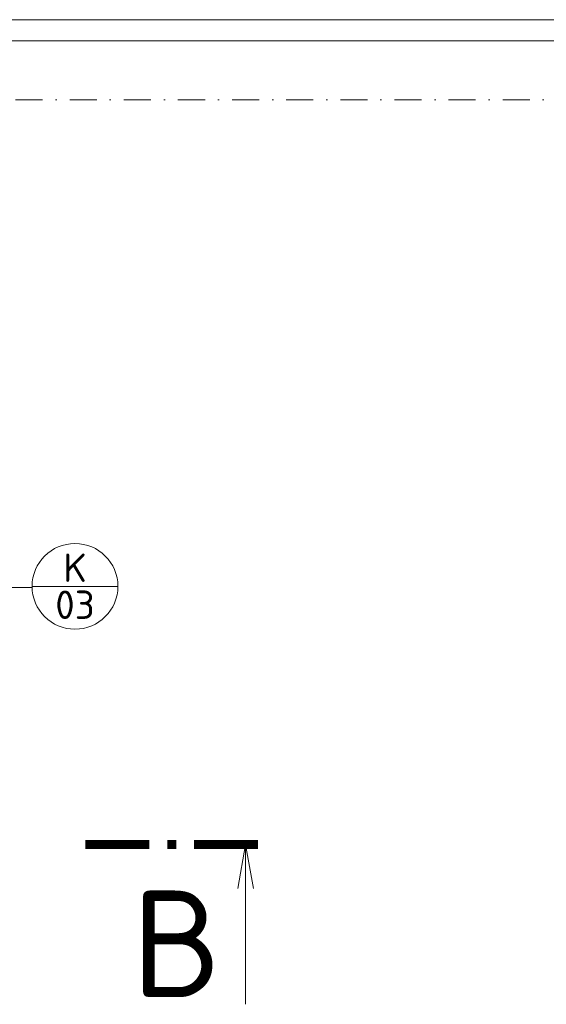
# Model space of a CAD drawing. Header units: millimetres. Extents: x -1695604 to 5289369, y -1488057 to 2187451.
# Tile 192 of 256: x 152379 to 159793, y 200558 to 214430. Entities that reach past the tile are written whole.
import ezdxf
from ezdxf.enums import TextEntityAlignment as Align

# ---------------------------------------------------------------- set-up
doc = ezdxf.new("R2010")
doc.units = ezdxf.units.MM
doc.linetypes.add('CENTERX2', pattern=[101.6, 63.5, -12.7, 12.7, -12.7])
doc.linetypes.add('DASHDOT', pattern=[25.4, 12.7, -6.35, 0, -6.35])
for name, color, linetype, lineweight in [('A99_N_txt-popis-200', 240, 'Continuous', 5), ('A99_N_znaceni 200', 5, 'Continuous', 5), ('A99_S_kce-pohl', 7, 'Continuous', 5), ('A99_S_osy', 1, 'CENTERX2', 5)]:
    doc.layers.add(name, color=color, linetype=linetype, lineweight=lineweight)
doc.styles.add('A99_popis', font='isocpeur.ttf')

# ---------------------------------------------------------------- blocks, each defined once
blk = doc.blocks.new('*U121')
at = {"color": 0, "linetype": 'ByBlock'}
blk.add_line((785.719, 87.814), (785.72, 76.564), dxfattribs=at)
at = {"color": 0, "linetype": 'ByBlock', "const_width": 0.63}
for points in [[(778.95, 87.813), (774.45, 87.813)], [(780.84, 87.813), (780.21, 87.813)], [(786.6, 87.813), (782.1, 87.813)]]:
    blk.add_lwpolyline(points, dxfattribs=at)
at = {"color": 0, "linetype": 'ByBlock'}
blk.add_lwpolyline([(786.267, 84.712), (785.719, 87.814), (785.173, 84.712)], dxfattribs=at)
at = {"color": 0, "linetype": 'ByBlock', "style": 'A99_popis', "flags": 12}
blk.add_attdef('OZNŘ_3K', text='', height=5, rotation=0.00244, dxfattribs=at).set_placement((784.083, 77.083), align=Align.RIGHT)
at = {"color": 0, "linetype": 'ByBlock', "style": 'A99_popis'}
blk.add_attdef('OZNŘ_1K', (-9.632, -10.73), '', height=5, dxfattribs=at)
blk = doc.blocks.new('*U20')
at = {"color": 0, "linetype": 'ByBlock'}
blk.add_line((-3.02, 0), (3.02, 0), dxfattribs=at)
blk.add_circle((0, 0), 3.02, dxfattribs=at)
at = {"color": 0, "linetype": 'ByBlock', "style": 'A99_popis'}
for tag, p in [('KATEGORIE', (0, 1.31)), ('PRVEK', (0, -1.298))]:
    blk.add_attdef(tag, text='', height=2, dxfattribs=at).set_placement(p, align=Align.MIDDLE_CENTER)

msp = doc.modelspace()

# ---------------------------------------------------------------- linework, layer by layer
at = {"layer": 'A99_N_znaceni 200'}
msp.add_lwpolyline([(152553.4, 206431.9), (150909.5, 206431.9)], dxfattribs=at)
at = {"layer": 'A99_S_kce-pohl', "linetype": 'Continuous', "ltscale": 25}
for p, q in [((138850, 214430), (166570, 214430)), ((151100, 214130), (166270, 214130))]:
    msp.add_line(p, q, dxfattribs=at)
at = {"layer": 'A99_S_osy', "linetype": 'DASHDOT', "lineweight": 5, "ltscale": 30}
msp.add_lwpolyline([(179375, 213300), (4375, 213300)], dxfattribs=at)

# ---------------------------------------------------------------- block references
at = {"layer": 'A99_N_txt-popis-200'}
ref = msp.add_blockref('*U121', (-1585, 185245), dxfattribs=dict(at, xscale=200, yscale=200, zscale=200))
ref.add_attrib('OZNŘ_3K', 'B', dxfattribs={"layer": '0', "color": 0, "linetype": 'ByBlock', "height": 1500, "style": 'A99_popis', "flags": 12}).set_placement((155231.6, 200661.6), align=Align.RIGHT)
at = {"layer": 'A99_N_znaceni 200', "xscale": 200, "yscale": 200, "zscale": 200}
msp.add_blockref('*U20', (153157.2, 206446.5), dxfattribs=at).add_auto_attribs({'KATEGORIE': 'K', 'PRVEK': '03'})

doc.saveas('drawing.dxf')
